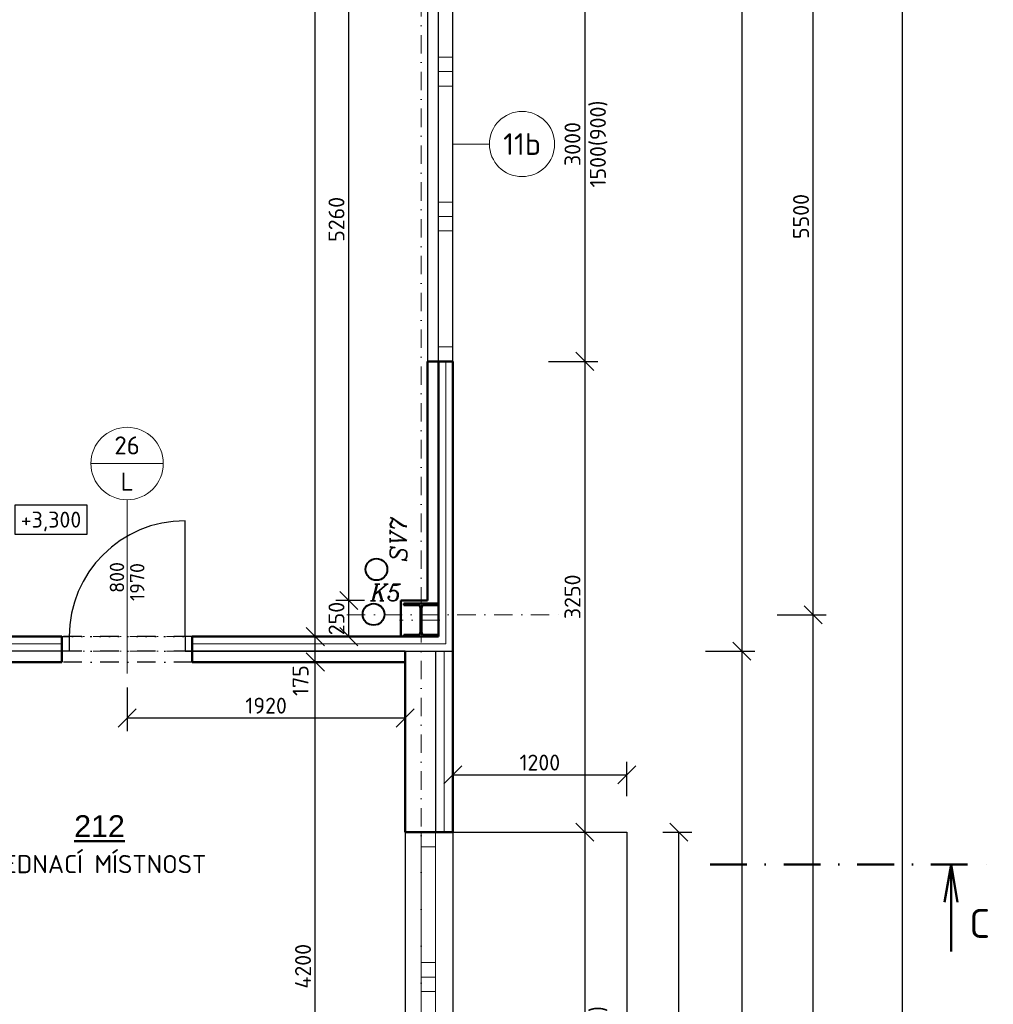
# Model space of a CAD drawing. Header units: millimetres. Extents: x -118752 to 407724, y -73278 to 155058.
# Tile 79 of 256: x 100673 to 107396, y 16631 to 23427. Entities that reach past the tile are written whole.
import ezdxf
from ezdxf.enums import TextEntityAlignment as Align

# ---------------------------------------------------------------- set-up
doc = ezdxf.new("R2010")
doc.units = ezdxf.units.MM
doc.header["$LTSCALE"] = 10
doc.linetypes.add('DASHDOT', pattern=[25.4, 12.7, -6.35, 0, -6.35])
doc.linetypes.add('DOT', pattern=[6.35, 0, -6.35])
for name, color, linetype, lineweight in [('CKBUBLINY', 1, 'Continuous', 18), ('CKBUBLINY_POPIS', 3, 'Continuous', 25), ('CKDVERE_', 7, 'Continuous', 25), ('CKDVERE_NADROVINOU', 1, 'DASHDOT', 18), ('CKDVERE_OSY', 1, 'Continuous', 18), ('CKDVERE_POPIS', 3, 'Continuous', 25), ('CKDVERE_ZARUBNE_RAM', 5, 'Continuous', 25), ('CKIZOLACE', 1, 'Continuous', 18), ('CKKOTY', 3, 'Continuous', 25), ('CKKOTY_VYS', 3, 'Continuous', 25), ('CKOKNA', 1, 'Continuous', 18), ('CKPOPIS_POHLED', 3, 'Continuous', 25), ('CKPOPISM', 6, 'Continuous', 50), ('CKPOPISM_POPIS', 3, 'Continuous', 25), ('CKRASTR', 7, 'DASHDOT', 15), ('CKREZY_OZNACENI', 4, 'DASHDOT', 50), ('CKSTENY_NADROVINOU', 7, 'DASHDOT', 25), ('CKSTENY_PODROVINOU', 7, 'Continuous', 25), ('CKSTENY_REZ', 6, 'Continuous', 50), ('CKTEXTY_MALE', 3, 'Continuous', 18), ('CSPROFILY_OSY', 1, 'DASHDOT', 18), ('CSPROFILY_REZY', 4, 'Continuous', 50), ('ZTI-DEŠŤOVÁ-KANALIZACE', 210, 'KANALIZACE', 40)]:
    doc.layers.add(name, color=color, linetype=linetype, lineweight=lineweight)
doc.layers.add('CKDVERE_DORAZ', color=7, linetype='DOT', lineweight=25, plot=False)
doc.styles.add('Arial', font='arial.ttf', dxfattribs={"width": 0.8})
doc.styles.add('KURZIVA', font='italic__.ttf')
doc.styles.get("Standard").update_dxf_attribs({"font": 'isocpeur.ttf'})
doc.linetypes.add('IZOLACE_POLYSTYREN_EXPANDOVANY', pattern='A,1,[224,CADKON.SHX,S=0.01,R=0,X=-0.5,Y=-1.74],-2', length=3)
doc.linetypes.add('IZOLACE_POLYSTYREN_PENOVY', pattern='A,0.001,[228,CADKON.SHX,S=0.1,R=0,X=0,Y=0],-2', length=2.001)
doc.linetypes.add('KANALIZACE', pattern='A,30,-3.5,["C",Standard,S=2.54,R=0,X=-3.81,Y=-1.27],-0.001', length=33.501)
doc.dimstyles.new('CADKON', dxfattribs={"dimscale": 50, "dimtxt": 2.2, "dimasz": 2.5, "dimexe": 1.8, "dimexo": 5, "dimgap": 0.6, "dimtad": 1, "dimrnd": 1, "dimtxsty": 'Standard', "dimblk1": 'OBLIQUE', "dimblk2": 'OBLIQUE', "dimsah": 1, "dimcen": 2.5, "dimadec": 1, "dimazin": 2, "dimtfac": 1, "dimtdec": 4, "dimtix": 1, "dimtmove": 2, "dimatfit": 3, "dimldrblk": 'OPEN30', "dimfxl": 5, "dimfxlon": 1, "dimtolj": 1, "dimarcsym": 0})

# ---------------------------------------------------------------- blocks, each defined once
blk = doc.blocks.new('_OBLIQUE')
at = {"color": 0, "linetype": 'ByBlock'}
blk.add_line((-0.5, -0.5), (0.5, 0.5), dxfattribs=at)
blk = doc.blocks.new('*D7910')
at = {"layer": 'CKKOTY', "color": 0, "lineweight": -2}
for p, q in [((104324.9, 21068.2), (104664.9, 21068.2)), ((104574.9, 21068.2), (104574.9, 17818.2)), ((104324.9, 17818.2), (104664.9, 17818.2))]:
    blk.add_line(p, q, dxfattribs=at)
at = {"layer": 'Defpoints', "color": 0}
for p in [(103664.4, 21068.2), (103664.4, 17818.2), (104574.9, 17818.2)]:
    blk.add_point(p, dxfattribs=at)
at = {"layer": 'CKKOTY', "color": 0, "lineweight": -2, "xscale": 125, "yscale": 125, "zscale": 125}
for p, rotation in [((104574.9, 21068.2), 90), ((104574.9, 17818.2), 270)]:
    blk.add_blockref('_OBLIQUE', p, dxfattribs=dict(at, rotation=rotation))
at = {"layer": 'CKKOTY', "color": 0, "insert": (104489.9, 19443.2), "char_height": 110, "attachment_point": 5, "rotation": 90}
blk.add_mtext('\\A1;3250', dxfattribs=at)
blk = doc.blocks.new('_Open30')
at = {"color": 0, "lineweight": -2}
for p, q in [((-1, 0.268), (0, 0)), ((0, 0), (-1, -0.268)), ((0, 0), (-1, 0))]:
    blk.add_line(p, q, dxfattribs=at)
blk = doc.blocks.new('*D7912')
at = {"layer": 'CKKOTY', "color": 0, "lineweight": -2}
for p, q in [((104324.9, 17818.2), (104664.9, 17818.2)), ((104574.9, 17818.2), (104574.9, 14818.2)), ((104324.9, 14818.2), (104664.9, 14818.2))]:
    blk.add_line(p, q, dxfattribs=at)
at = {"layer": 'Defpoints', "color": 0}
for p in [(103664.4, 17818.2), (103664.4, 14818.2), (104574.9, 14818.2)]:
    blk.add_point(p, dxfattribs=at)
at = {"layer": 'CKKOTY', "color": 0, "lineweight": -2, "xscale": 125, "yscale": 125, "zscale": 125}
for p, rotation in [((104574.9, 17818.2), 90), ((104574.9, 14818.2), 270)]:
    blk.add_blockref('_OBLIQUE', p, dxfattribs=dict(at, rotation=rotation))
at = {"layer": 'CKKOTY', "color": 0, "char_height": 110, "attachment_point": 5, "rotation": 90}
for s, insert in [('\\A1;1500(900)', (104670.9, 16318.2)), ('\\A1;3000', (104489.9, 16318.2))]:
    blk.add_mtext(s, dxfattribs=dict(at, insert=insert))
blk = doc.blocks.new('*D7913')
at = {"layer": 'CKKOTY', "color": 0, "lineweight": -2}
for p, q in [((104324.9, 24068.2), (104664.9, 24068.2)), ((104574.9, 24068.2), (104574.9, 21068.2)), ((104324.9, 21068.2), (104664.9, 21068.2))]:
    blk.add_line(p, q, dxfattribs=at)
at = {"layer": 'Defpoints', "color": 0}
for p in [(103664.4, 24068.2), (103664.4, 21068.2), (104574.9, 21068.2)]:
    blk.add_point(p, dxfattribs=at)
at = {"layer": 'CKKOTY', "color": 0, "lineweight": -2, "xscale": 125, "yscale": 125, "zscale": 125}
for p, rotation in [((104574.9, 24068.2), 90), ((104574.9, 21068.2), 270)]:
    blk.add_blockref('_OBLIQUE', p, dxfattribs=dict(at, rotation=rotation))
at = {"layer": 'CKKOTY', "color": 0, "char_height": 110, "attachment_point": 5, "rotation": 90}
for s, insert in [('\\A1;1500(900)', (104670.9, 22568.2)), ('\\A1;3000', (104489.9, 22568.2))]:
    blk.add_mtext(s, dxfattribs=dict(at, insert=insert))
blk = doc.blocks.new('*D7917')
at = {"layer": 'CKKOTY', "color": 0, "lineweight": -2}
for p, q in [((105409.2, 41568.2), (105749.2, 41568.2)), ((105659.2, 41568.2), (105659.2, 19068.2)), ((105409.2, 19068.2), (105749.2, 19068.2))]:
    blk.add_line(p, q, dxfattribs=at)
at = {"layer": 'Defpoints', "color": 0}
for p in [(103664.4, 41568.2), (103664.4, 19068.2), (105659.2, 19068.2)]:
    blk.add_point(p, dxfattribs=at)
at = {"layer": 'CKKOTY', "color": 0, "lineweight": -2, "xscale": 125, "yscale": 125, "zscale": 125}
for p, rotation in [((105659.2, 41568.2), 90), ((105659.2, 19068.2), 270)]:
    blk.add_blockref('_OBLIQUE', p, dxfattribs=dict(at, rotation=rotation))
at = {"layer": 'CKKOTY', "color": 0, "insert": (105574.2, 30318.2), "char_height": 110, "attachment_point": 5, "rotation": 90}
blk.add_mtext('\\A1;22500', dxfattribs=at)
blk = doc.blocks.new('_Open90')
at = {"color": 0, "lineweight": -2}
for p, q in [((0, 0), (-1, 0)), ((-0.5, 0.5), (0, 0)), ((0, 0), (-0.5, -0.5))]:
    blk.add_line(p, q, dxfattribs=at)
blk = doc.blocks.new('*D7918')
at = {"layer": 'CKKOTY', "color": 0, "lineweight": -2}
for p, q in [((105409.2, 19068.2), (105749.2, 19068.2)), ((105659.2, 19068.2), (105659.2, 9112.7)), ((105409.2, 9112.7), (105749.2, 9112.7))]:
    blk.add_line(p, q, dxfattribs=at)
at = {"layer": 'Defpoints', "color": 0}
for p in [(103664.4, 19068.2), (103664.4, 9112.7), (105659.2, 9112.7)]:
    blk.add_point(p, dxfattribs=at)
at = {"layer": 'CKKOTY', "color": 0, "lineweight": -2, "xscale": 125, "yscale": 125, "zscale": 125}
for p, rotation in [((105659.2, 19068.2), 90), ((105659.2, 9112.7), 270)]:
    blk.add_blockref('_OBLIQUE', p, dxfattribs=dict(at, rotation=rotation))
at = {"layer": 'CKKOTY', "color": 0, "insert": (105574.2, 14090.4), "char_height": 110, "attachment_point": 5, "rotation": 90}
blk.add_mtext('\\A1;9955', dxfattribs=at)
blk = doc.blocks.new('*D7921')
at = {"layer": 'CKKOTY', "color": 0, "lineweight": -2}
for p, q in [((105902.6, 19318.2), (106242.6, 19318.2)), ((106152.6, 13318.2), (106152.6, 19318.2)), ((105902.6, 13318.2), (106242.6, 13318.2))]:
    blk.add_line(p, q, dxfattribs=at)
at = {"layer": 'Defpoints', "color": 0}
for p in [(104444.4, 19318.2), (106152.6, 19318.2), (104444.4, 13318.2)]:
    blk.add_point(p, dxfattribs=at)
at = {"layer": 'CKKOTY', "color": 0, "lineweight": -2, "xscale": 125, "yscale": 125, "zscale": 125}
for p, rotation in [((106152.6, 19318.2), 90), ((106152.6, 13318.2), 270)]:
    blk.add_blockref('_OBLIQUE', p, dxfattribs=dict(at, rotation=rotation))
at = {"layer": 'CKKOTY', "color": 0, "insert": (106067.6, 16318.2), "char_height": 110, "attachment_point": 5, "rotation": 90}
blk.add_mtext('\\A1;6000', dxfattribs=at)
blk = doc.blocks.new('*D7922')
at = {"layer": 'CKKOTY', "color": 0, "lineweight": -2}
for p, q in [((105902.6, 24818.2), (106242.6, 24818.2)), ((106152.6, 19318.2), (106152.6, 24818.2)), ((105902.6, 19318.2), (106242.6, 19318.2))]:
    blk.add_line(p, q, dxfattribs=at)
at = {"layer": 'Defpoints', "color": 0}
for p in [(104444.4, 24818.2), (106152.6, 24818.2), (104444.4, 19318.2)]:
    blk.add_point(p, dxfattribs=at)
at = {"layer": 'CKKOTY', "color": 0, "lineweight": -2, "xscale": 125, "yscale": 125, "zscale": 125}
for p, rotation in [((106152.6, 24818.2), 90), ((106152.6, 19318.2), 270)]:
    blk.add_blockref('_OBLIQUE', p, dxfattribs=dict(at, rotation=rotation))
at = {"layer": 'CKKOTY', "color": 0, "insert": (106067.6, 22068.2), "char_height": 110, "attachment_point": 5, "rotation": 90}
blk.add_mtext('\\A1;5500', dxfattribs=at)
blk = doc.blocks.new('*D7927')
at = {"layer": 'CKKOTY', "color": 0, "lineweight": -2}
for p, q in [((106516.4, 41568.2), (106856.4, 41568.2)), ((106766.4, 41568.2), (106766.4, 9112.7)), ((106516.4, 9112.7), (106856.4, 9112.7))]:
    blk.add_line(p, q, dxfattribs=at)
at = {"layer": 'Defpoints', "color": 0}
for p in [(103664.4, 41568.2), (103664.4, 9112.7), (106766.4, 9112.7)]:
    blk.add_point(p, dxfattribs=at)
at = {"layer": 'CKKOTY', "color": 0, "lineweight": -2, "xscale": 125, "yscale": 125, "zscale": 125}
for p, rotation in [((106766.4, 41568.2), 90), ((106766.4, 9112.7), 270)]:
    blk.add_blockref('_OBLIQUE', p, dxfattribs=dict(at, rotation=rotation))
at = {"layer": 'CKKOTY', "color": 0, "insert": (106681.4, 25340.4), "char_height": 110, "attachment_point": 5, "rotation": 90}
blk.add_mtext('\\A1;32455', dxfattribs=at)
blk = doc.blocks.new('*D7959')
at = {"layer": 'CKKOTY', "color": 0, "lineweight": -2}
for p, q in [((102834.4, 18993.2), (102624.1, 18993.2)), ((102714.1, 14793.2), (102714.1, 18993.2)), ((102834.4, 14793.2), (102624.1, 14793.2))]:
    blk.add_line(p, q, dxfattribs=at)
at = {"layer": 'Defpoints', "color": 0}
for p in [(102714.1, 18993.2), (103334.4, 18993.2), (103334.4, 14793.2)]:
    blk.add_point(p, dxfattribs=at)
at = {"layer": 'CKKOTY', "color": 0, "lineweight": -2, "xscale": 125, "yscale": 125, "zscale": 125}
for p, rotation in [((102714.1, 18993.2), 90), ((102714.1, 14793.2), 270)]:
    blk.add_blockref('_OBLIQUE', p, dxfattribs=dict(at, rotation=rotation))
at = {"layer": 'CKKOTY', "color": 0, "insert": (102629.1, 16893.2), "char_height": 110, "attachment_point": 5, "rotation": 90}
blk.add_mtext('\\A1;4200', dxfattribs=at)
blk = doc.blocks.new('*D7960')
at = {"layer": 'CKKOTY', "color": 0, "lineweight": -2}
for p, q in [((102824.4, 19168.2), (102624.1, 19168.2)), ((102714.1, 18993.2), (102714.1, 19168.2)), ((102834.4, 18993.2), (102624.1, 18993.2))]:
    blk.add_line(p, q, dxfattribs=at)
at = {"layer": 'Defpoints', "color": 0}
for p in [(102714.1, 19168.2), (103324.4, 19168.2), (103334.4, 18993.2)]:
    blk.add_point(p, dxfattribs=at)
at = {"layer": 'CKKOTY', "color": 0, "lineweight": -2, "xscale": 125, "yscale": 125, "zscale": 125}
for p, rotation in [((102714.1, 19168.2), 90), ((102714.1, 18993.2), 270)]:
    blk.add_blockref('_OBLIQUE', p, dxfattribs=dict(at, rotation=rotation))
at = {"layer": 'CKKOTY', "color": 0, "insert": (102612.1, 18864.7), "char_height": 110, "attachment_point": 5, "rotation": 90}
blk.add_mtext('\\A1;175', dxfattribs=at)
blk = doc.blocks.new('*D7961')
at = {"layer": 'CKKOTY', "color": 0, "lineweight": -2}
for p, q in [((102804.4, 41393.2), (102624.1, 41393.2)), ((102714.1, 19168.2), (102714.1, 41393.2)), ((102824.4, 19168.2), (102624.1, 19168.2))]:
    blk.add_line(p, q, dxfattribs=at)
at = {"layer": 'Defpoints', "color": 0}
for p in [(102714.1, 41393.2), (103304.4, 41393.2), (103324.4, 19168.2)]:
    blk.add_point(p, dxfattribs=at)
at = {"layer": 'CKKOTY', "color": 0, "lineweight": -2, "xscale": 125, "yscale": 125, "zscale": 125}
for p, rotation in [((102714.1, 41393.2), 90), ((102714.1, 19168.2), 270)]:
    blk.add_blockref('_OBLIQUE', p, dxfattribs=dict(at, rotation=rotation))
at = {"layer": 'CKKOTY', "color": 0, "insert": (102629.1, 30280.7), "char_height": 110, "attachment_point": 5, "rotation": 90}
blk.add_mtext('\\A1;22225', dxfattribs=at)
blk = doc.blocks.new('*D8737')
at = {"layer": 'CKKOTY', "color": 0, "lineweight": -2}
for p, q in [((105114.4, 17818.2), (105314.7, 17818.2)), ((105224.7, 9112.7), (105224.7, 17818.2)), ((105114.4, 9112.7), (105314.7, 9112.7))]:
    blk.add_line(p, q, dxfattribs=at)
at = {"layer": 'Defpoints', "color": 0}
for p in [(104864.4, 17818.2), (105224.7, 17818.2), (104864.4, 9112.7)]:
    blk.add_point(p, dxfattribs=at)
at = {"layer": 'CKKOTY', "color": 0, "lineweight": -2, "xscale": 125, "yscale": 125, "zscale": 125}
for p, rotation in [((105224.7, 17818.2), 90), ((105224.7, 9112.7), 270)]:
    blk.add_blockref('_OBLIQUE', p, dxfattribs=dict(at, rotation=rotation))
at = {"layer": 'CKKOTY', "color": 0, "insert": (105139.7, 13465.4), "char_height": 110, "attachment_point": 5, "rotation": 90}
blk.add_mtext('\\A1;8705', dxfattribs=at)
blk = doc.blocks.new('*D8808')
at = {"layer": 'CKKOTY', "color": 0, "lineweight": -2}
for p, q in [((101414.4, 18818.2), (101414.4, 18516.9)), ((103334.4, 18663.2), (103334.4, 18516.9)), ((101414.4, 18606.9), (103334.4, 18606.9))]:
    blk.add_line(p, q, dxfattribs=at)
at = {"layer": 'Defpoints', "color": 0}
for p in [(101414.4, 19068.2), (103334.4, 18913.2), (103334.4, 18606.9)]:
    blk.add_point(p, dxfattribs=at)
at = {"layer": 'CKKOTY', "color": 0, "lineweight": -2, "xscale": 125, "yscale": 125, "zscale": 125, "rotation": 180}
blk.add_blockref('_OBLIQUE', (101414.4, 18606.9), dxfattribs=at)
at = {"layer": 'CKKOTY', "color": 0, "lineweight": -2, "xscale": 125, "yscale": 125, "zscale": 125}
blk.add_blockref('_OBLIQUE', (103334.4, 18606.9), dxfattribs=at)
at = {"layer": 'CKKOTY', "color": 0, "insert": (102374.4, 18691.9), "char_height": 110, "attachment_point": 5}
blk.add_mtext('\\A1;1920', dxfattribs=at)
blk = doc.blocks.new('*D8824')
at = {"layer": 'CKKOTY', "color": 0, "lineweight": -2}
for p, q in [((103054.4, 19418.2), (102855.1, 19418.2)), ((102945.1, 19168.2), (102945.1, 19418.2)), ((103054.4, 19168.2), (102855.1, 19168.2))]:
    blk.add_line(p, q, dxfattribs=at)
at = {"layer": 'Defpoints', "color": 0}
for p in [(102945.1, 19418.2), (103304.4, 19418.2), (103304.4, 19168.2)]:
    blk.add_point(p, dxfattribs=at)
at = {"layer": 'CKKOTY', "color": 0, "lineweight": -2, "xscale": 125, "yscale": 125, "zscale": 125}
for p, rotation in [((102945.1, 19418.2), 270), ((102945.1, 19168.2), 90)]:
    blk.add_blockref('_OBLIQUE', p, dxfattribs=dict(at, rotation=rotation))
at = {"layer": 'CKKOTY', "color": 0, "insert": (102860.1, 19293.2), "char_height": 110, "attachment_point": 5, "rotation": 90}
blk.add_mtext('\\A1;250', dxfattribs=at)
blk = doc.blocks.new('*D8825')
at = {"layer": 'CKKOTY', "color": 0, "lineweight": -2}
for p, q in [((103059.4, 24678.2), (102855.1, 24678.2)), ((102945.1, 19418.2), (102945.1, 24678.2)), ((103054.4, 19418.2), (102855.1, 19418.2))]:
    blk.add_line(p, q, dxfattribs=at)
at = {"layer": 'Defpoints', "color": 0}
for p in [(102945.1, 24678.2), (103309.4, 24678.2), (103304.4, 19418.2)]:
    blk.add_point(p, dxfattribs=at)
at = {"layer": 'CKKOTY', "color": 0, "lineweight": -2, "xscale": 125, "yscale": 125, "zscale": 125}
for p, rotation in [((102945.1, 24678.2), 90), ((102945.1, 19418.2), 270)]:
    blk.add_blockref('_OBLIQUE', p, dxfattribs=dict(at, rotation=rotation))
at = {"layer": 'CKKOTY', "color": 0, "insert": (102860.1, 22048.2), "char_height": 110, "attachment_point": 5, "rotation": 90}
blk.add_mtext('\\A1;5260', dxfattribs=at)
blk = doc.blocks.new('*D8840')
at = {"layer": 'CKKOTY', "color": 0, "lineweight": -2}
for p, q in [((103664.4, 18068.2), (103664.4, 18304.2)), ((104864.4, 18068.2), (104864.4, 18304.2)), ((103664.4, 18214.2), (104864.4, 18214.2))]:
    blk.add_line(p, q, dxfattribs=at)
at = {"layer": 'Defpoints', "color": 0}
for p in [(104864.4, 18214.2), (103664.4, 17818.2), (104864.4, 17818.2)]:
    blk.add_point(p, dxfattribs=at)
at = {"layer": 'CKKOTY', "color": 0, "lineweight": -2, "xscale": 125, "yscale": 125, "zscale": 125, "rotation": 180}
blk.add_blockref('_OBLIQUE', (103664.4, 18214.2), dxfattribs=at)
at = {"layer": 'CKKOTY', "color": 0, "lineweight": -2, "xscale": 125, "yscale": 125, "zscale": 125}
blk.add_blockref('_OBLIQUE', (104864.4, 18214.2), dxfattribs=at)
at = {"layer": 'CKKOTY', "color": 0, "insert": (104264.4, 18299.2), "char_height": 110, "attachment_point": 5}
blk.add_mtext('\\A1;1200', dxfattribs=at)
blk = doc.blocks.new('CK_BUBBLE_1_0_0')
at = {"color": 0, "linetype": 'ByBlock', "lineweight": -2}
blk.add_circle((0, 0), 1, dxfattribs=at)
blk = doc.blocks.new('CK_BUBBLE_2_0_0')
at = {"color": 0, "linetype": 'ByBlock', "lineweight": -2}
blk.add_line((1, 0), (-1, 0), dxfattribs=at)
blk.add_circle((0, 0), 1, dxfattribs=at)
blk = doc.blocks.new('CK_S_EXT_HEAHEA240')
for p, q in [((-120, 115), (120, 115)), ((-120, 115), (-120, 103)), ((-120, 103), (-24.75, 103)), ((-3.75, -82), (-3.75, 82)), ((3.75, -82), (3.75, 82)), ((120, 103), (24.75, 103)), ((120, 115), (120, 103)), ((-120, -115), (-120, -103)), ((-120, -103), (-24.75, -103)), ((-120, -115), (120, -115)), ((120, -103), (24.75, -103)), ((120, -115), (120, -103))]:
    blk.add_line(p, q)
for centre, start, end in [((-24.75, 82), 0, 90), ((24.75, 82), 90, 180), ((-24.75, -82), 270, 0), ((24.75, -82), 180, 270)]:
    blk.add_arc(centre, 21, start, end)
blk = doc.blocks.new('CKBL2010716103026', base_point=(101224, 16833))
blk = doc.blocks.new('*U5054')
at = {"color": 0, "linetype": 'ByBlock', "lineweight": -2}
blk.add_lwpolyline([(-5, -2), (5, -2), (5, 2), (-5, 2), (-5, -2)], dxfattribs=at)

msp = doc.modelspace()

# ---------------------------------------------------------------- linework, layer by layer
at = {"layer": 'CKBUBLINY'}
for p, q in [((103916.347, 22568.166), (103664.387, 22568.166)), ((101414.387, 20113.166), (101414.387, 20113.166))]:
    msp.add_line(p, q, dxfattribs=at)
at = {"layer": 'CKDVERE_'}
msp.add_line((101814.387, 19168.166), (101814.387, 19968.166), dxfattribs=at)
msp.add_arc((101814.387, 19168.166), 800, 90, 180, dxfattribs=at)
at = {"layer": 'CKDVERE_DORAZ'}
msp.add_line((101864.387, 19168.166), (100964.387, 19168.166), dxfattribs=at)
at = {"layer": 'CKDVERE_NADROVINOU'}
for p, q in [((101814.387, 19168.166), (101014.387, 19168.166)), ((101814.387, 19068.166), (101014.387, 19068.166))]:
    msp.add_line(p, q, dxfattribs=at)
at = {"layer": 'CKDVERE_OSY'}
msp.add_line((101414.387, 20113.166), (101414.387, 18913.166), dxfattribs=at)
at = {"layer": 'CKDVERE_ZARUBNE_RAM'}
for p, q in [((100964.387, 19168.166), (101014.387, 19168.166)), ((100964.387, 19068.166), (100964.387, 19168.166)), ((101014.387, 19168.166), (101014.387, 19068.166)), ((101864.387, 19168.166), (101814.387, 19168.166)), ((101814.387, 19168.166), (101814.387, 19068.166)), ((101864.387, 19068.166), (101864.387, 19168.166)), ((101014.387, 19068.166), (100964.387, 19068.166)), ((101814.387, 19068.166), (101864.387, 19068.166))]:
    msp.add_line(p, q, dxfattribs=at)
at = {"layer": 'CKIZOLACE', "linetype": 'IZOLACE_POLYSTYREN_PENOVY', "ltscale": 5}
for points in [[(101864.387, 19118.166), (103614.387, 19118.166), (103614.387, 21068.166)], [(100964.387, 19118.166), (99339.387, 19118.166)]]:
    msp.add_lwpolyline(points, dxfattribs=at)
at = {"layer": 'CKIZOLACE', "linetype": 'IZOLACE_POLYSTYREN_EXPANDOVANY', "ltscale": 3}
msp.add_lwpolyline([(103604.387, 19068.166), (103604.387, 17818.166)], dxfattribs=at)
at = {"layer": 'CKOKNA'}
for p, q in [((103564.387, 23168.166), (103564.387, 23968.166)), ((103664.387, 23168.166), (103664.387, 23968.166)), ((103664.387, 23168.166), (103564.387, 23168.166)), ((103564.387, 23168.166), (103564.387, 23068.166)), ((103664.387, 23168.166), (103664.387, 23068.166)), ((103664.387, 23068.166), (103564.387, 23068.166)), ((103564.387, 23068.166), (103564.387, 22968.166)), ((103664.387, 23068.166), (103664.387, 22968.166)), ((103564.387, 22168.166), (103564.387, 22968.166)), ((103664.387, 22968.166), (103564.387, 22968.166)), ((103664.387, 22168.166), (103664.387, 22968.166)), ((103664.387, 22168.166), (103564.387, 22168.166)), ((103564.387, 22168.166), (103564.387, 22068.166)), ((103664.387, 22168.166), (103664.387, 22068.166)), ((103664.387, 22068.166), (103564.387, 22068.166)), ((103564.387, 22068.166), (103564.387, 21968.166)), ((103664.387, 22068.166), (103664.387, 21968.166)), ((103564.387, 21168.166), (103564.387, 21968.166)), ((103664.387, 21968.166), (103564.387, 21968.166)), ((103664.387, 21168.166), (103664.387, 21968.166)), ((103664.387, 21168.166), (103564.387, 21168.166)), ((103564.387, 21168.166), (103564.387, 21068.166)), ((103664.387, 21168.166), (103664.387, 21068.166)), ((103664.387, 21068.166), (103564.387, 21068.166)), ((103444.387, 17718.166), (103444.387, 17818.166)), ((103544.387, 17818.166), (103444.387, 17818.166)), ((103544.387, 17718.166), (103544.387, 17818.166)), ((103444.387, 17718.166), (103444.387, 16918.166)), ((103544.387, 17718.166), (103444.387, 17718.166)), ((103544.387, 17718.166), (103544.387, 16918.166)), ((103444.387, 16818.166), (103444.387, 16918.166)), ((103544.387, 16918.166), (103444.387, 16918.166)), ((103544.387, 16818.166), (103544.387, 16918.166)), ((103544.387, 16818.166), (103444.387, 16818.166)), ((103444.387, 16718.166), (103444.387, 16818.166)), ((103544.387, 16718.166), (103544.387, 16818.166)), ((103444.387, 16718.166), (103444.387, 15918.166)), ((103544.387, 16718.166), (103444.387, 16718.166)), ((103544.387, 16718.166), (103544.387, 15918.166))]:
    msp.add_line(p, q, dxfattribs=at)
at = {"layer": 'CKRASTR'}
for p, q in [((103444.387, 6677.167), (103444.387, 42318.166)), ((102932.335, 19318.166), (104432.335, 19318.166))]:
    msp.add_line(p, q, dxfattribs=at)
at = {"layer": 'CKREZY_OZNACENI', "ltscale": 2}
msp.add_line((105440.039, 17594.578), (107395.803, 17594.578), dxfattribs=at)
at = {"layer": 'CKREZY_OZNACENI', "linetype": 'Continuous'}
for q in [(107058.131, 17336.066), (107103.714, 16994.578), (107149.296, 17336.066)]:
    msp.add_line((107103.714, 17594.578), q, dxfattribs=at)
at = {"layer": 'CKSTENY_NADROVINOU'}
for p, q in [((101864.387, 19168.166), (100964.387, 19168.166)), ((101864.387, 19068.166), (100964.387, 19068.166)), ((101864.387, 18993.166), (100964.387, 18993.166))]:
    msp.add_line(p, q, dxfattribs=at)
at = {"layer": 'CKSTENY_PODROVINOU'}
for p, q in [((103489.387, 24068.166), (103489.387, 21068.166)), ((103564.387, 21068.166), (103564.387, 24068.166)), ((103664.387, 21068.166), (103664.387, 24068.166)), ((103664.387, 21068.166), (103564.387, 21068.166)), ((103664.387, 19068.166), (103664.387, 21068.166)), ((100964.387, 19068.166), (100964.387, 19168.166)), ((101864.387, 19068.166), (101864.387, 19168.166)), ((100964.387, 19068.166), (99339.387, 19068.166)), ((100964.387, 19068.166), (99564.387, 19068.166)), ((103334.387, 19068.166), (101864.387, 19068.166)), ((101864.387, 19068.166), (103664.387, 19068.166)), ((103334.387, 19068.166), (103664.387, 19068.166)), ((103544.387, 19068.166), (103544.387, 17818.166)), ((103544.387, 19068.166), (103664.387, 19068.166)), ((103334.387, 17818.166), (103334.387, 14818.166)), ((103544.387, 17818.166), (103664.387, 17818.166)), ((103664.387, 17818.166), (103664.387, 14818.166)), ((103664.387, 17818.166), (104864.387, 17818.166)), ((104864.387, 17818.166), (104864.387, 9112.666))]:
    msp.add_line(p, q, dxfattribs=at)
at = {"layer": 'CKSTENY_REZ'}
for p, q in [((103564.387, 21068.166), (103489.387, 21068.166)), ((103489.387, 21068.166), (103489.387, 19418.166)), ((103664.387, 21068.166), (103564.387, 21068.166)), ((103564.387, 19168.166), (103564.387, 21068.166)), ((103664.387, 19068.166), (103664.387, 21068.166)), ((103489.387, 19418.166), (103304.387, 19418.166)), ((103304.387, 19418.166), (103304.387, 19168.166)), ((100964.387, 19168.166), (99339.387, 19168.166)), ((100964.387, 19068.166), (100964.387, 19168.166)), ((101864.387, 19068.166), (101864.387, 19168.166)), ((103564.387, 19168.166), (101864.387, 19168.166)), ((100964.387, 18993.166), (100964.387, 19068.166)), ((101864.387, 18993.166), (101864.387, 19068.166)), ((103334.387, 19068.166), (103334.387, 17818.166)), ((103664.387, 19068.166), (103664.387, 17818.166)), ((99564.387, 18993.166), (100964.387, 18993.166)), ((101864.387, 18993.166), (103334.387, 18993.166)), ((103664.387, 17818.166), (103334.387, 17818.166))]:
    msp.add_line(p, q, dxfattribs=at)
at = {"layer": 'CSPROFILY_OSY'}
for p, q in [((103444.387, 19428.166), (103444.387, 19158.166)), ((103574.387, 19283.166), (103294.387, 19283.166))]:
    msp.add_line(p, q, dxfattribs=at)
at = {"layer": 'ZTI-DEŠŤOVÁ-KANALIZACE'}
for centre in [(103136.309, 19632.683), (103116.309, 19322.183)]:
    msp.add_circle(centre, 75, dxfattribs=at)

# ---------------------------------------------------------------- block references
at = {"layer": 'CKBUBLINY'}
ref = msp.add_blockref('CK_BUBBLE_1_0_0', (104141.347, 22568.166), dxfattribs=dict(at, xscale=225, yscale=225, zscale=225))
ref.add_attrib('NUM1', '11b', dxfattribs={"layer": 'CKBUBLINY_POPIS', "height": 150}).set_placement((104141.347, 22568.166), align=Align.MIDDLE_CENTER)
ref = msp.add_blockref('CK_BUBBLE_2_0_0', (101414.387, 20363.166), dxfattribs=dict(at, xscale=250, yscale=250, zscale=250))
ref.add_attrib('NUM1', '26', dxfattribs={"layer": 'CKBUBLINY_POPIS', "height": 125}).set_placement((101414.387, 20425.666), align=Align.CENTER)
ref.add_attrib('NUM2', 'L', dxfattribs={"layer": 'CKBUBLINY_POPIS', "height": 125}).set_placement((101414.387, 20300.666), align=Align.TOP_CENTER)
at = {"layer": 'CKKOTY_VYS'}
ref = msp.add_blockref('*U5054', (100888.811, 19975.858), dxfattribs=dict(at, xscale=50, yscale=50, zscale=50))
ref.add_attrib('Výška', '+3,300', dxfattribs={"layer": '0', "color": 0, "linetype": 'ByBlock', "lineweight": -2, "height": 110}).set_placement((100888.811, 19975.858), align=Align.MIDDLE_CENTER)
at = {"layer": 'CKPOPISM'}
ref = msp.add_blockref('CKBL2010716103026', (101223.891, 17535.785), dxfattribs=dict(at, xscale=0.5, yscale=0.5, zscale=0.5))
ref.add_attrib('JMENO', 'JEDNACÍ MÍSTNOST', dxfattribs={"layer": 'CKPOPISM_POPIS', "height": 125}).set_placement((101223.891, 17535.785), align=Align.CENTER)
ref.add_attrib('CISLO', '%%U212', dxfattribs={"height": 150, "style": 'Arial'}).set_placement((101223.891, 17785.785), align=Align.CENTER)
at = {"layer": 'CSPROFILY_REZY', "rotation": 180}
msp.add_blockref('CK_S_EXT_HEAHEA240', (103444.387, 19283.166), dxfattribs=at)

# ---------------------------------------------------------------- texts
at = {"layer": 'CKDVERE_POPIS'}
msp.add_text('  800', height=100, rotation=90, dxfattribs=at).set_placement((101394.387, 19513.166), align=Align.CENTER)
msp.add_text(' 1970', height=100, rotation=90, dxfattribs=at).set_placement((101434.387, 19513.166), align=Align.TOP_CENTER)
at = {"layer": 'CKPOPIS_POHLED'}
msp.add_text('C', height=200, dxfattribs=at).set_placement((107302.033, 17188.757), align=Align.MIDDLE_CENTER)
at = {"layer": 'CKTEXTY_MALE', "style": 'KURZIVA'}
msp.add_text('SV7', height=115, rotation=90, dxfattribs=at).set_placement((103345.916, 19684.297))
msp.add_text('K5', height=115, dxfattribs=at).set_placement((103094.404, 19415.073))

# ---------------------------------------------------------------- dimensions: what is measured, and where the dimension line sits
at = {"layer": 'CKKOTY'}
for base, p1, p2, override, picture, middle in [((105659.156, 19068.166), (103664.387, 41568.166), (103664.387, 19068.166), {"dimscale": 50, "dimexo": 10, "dimldrblk": 'Open90'}, '*D7917', (105574.156, 30318.166)), ((106766.379, 9112.666), (103664.387, 41568.166), (103664.387, 9112.666), {"dimscale": 50, "dimexo": 10, "dimldrblk": 'Open90'}, '*D7927', (106681.379, 25340.416)), ((102714.073, 41393.166), (103324.387, 19168.166), (103304.387, 41393.166), {"dimscale": 50, "dimexo": 10, "dimtmove": 2}, '*D7961', (102629.073, 30280.666)), ((106152.628, 24818.166), (104444.387, 19318.166), (104444.387, 24818.166), {"dimscale": 50, "dimexo": 10, "dimtmove": 2}, '*D7922', (106067.628, 22068.166)), ((102945.073, 24678.166), (103304.387, 19418.166), (103309.387, 24678.166), {"dimtmove": 2}, '*D8825', (102860.073, 22048.166)), ((104574.881, 17818.166), (103664.387, 21068.166), (103664.387, 17818.166), {"dimscale": 50, "dimexo": 10, "dimtmove": 2}, '*D7910', (104489.881, 19443.166)), ((106152.628, 19318.166), (104444.387, 13318.166), (104444.387, 19318.166), {"dimscale": 50, "dimexo": 10, "dimtmove": 2}, '*D7921', (106067.628, 16318.166)), ((105659.156, 9112.666), (103664.387, 19068.166), (103664.387, 9112.666), {"dimscale": 50, "dimexo": 10, "dimtmove": 2}, '*D7918', (105574.156, 14090.416)), ((102714.073, 18993.166), (103334.387, 14793.166), (103334.387, 18993.166), {"dimscale": 50, "dimexo": 10, "dimtmove": 2}, '*D7959', (102629.073, 16893.166))]:
    dim = msp.add_linear_dim(base=base, p1=p1, p2=p2, angle=90, dimstyle='CADKON', override=override, dxfattribs=at)
    dim.commit()
    dim.dimension.update_dxf_attribs({"geometry": picture, "text_midpoint": middle})
for base, p1, p2, picture, middle in [((104574.881, 21068.166), (103664.387, 24068.166), (103664.387, 21068.166), '*D7913', (104489.881, 22568.166)), ((104574.881, 14818.166), (103664.387, 17818.166), (103664.387, 14818.166), '*D7912', (104489.881, 16318.166))]:
    dim = msp.add_linear_dim(base=base, p1=p1, p2=p2, angle=90, text='<>\\X1500(900)', dimstyle='CADKON', override={"dimscale": 50, "dimexo": 10, "dimtmove": 2}, dxfattribs=at)
    dim.commit()
    dim.dimension.update_dxf_attribs({"geometry": picture, "text_midpoint": middle})
for base, p1, p2, picture, middle in [((102945.073, 19418.166), (103304.387, 19168.166), (103304.387, 19418.166), '*D8824', (102860.073, 19293.166)), ((105224.745, 17818.166), (104864.387, 9112.666), (104864.387, 17818.166), '*D8737', (105139.745, 13465.416))]:
    dim = msp.add_linear_dim(base=base, p1=p1, p2=p2, angle=90, dimstyle='CADKON', dxfattribs=at)
    dim.commit()
    dim.dimension.update_dxf_attribs({"geometry": picture, "text_midpoint": middle})
dim = msp.add_linear_dim(base=(102714.073, 19168.166), p1=(103334.387, 18993.166), p2=(103324.387, 19168.166), angle=90, dimstyle='CADKON', override={"dimscale": 50, "dimexo": 10, "dimtmove": 2}, dxfattribs=at)
dim.commit()
dim.dimension.update_dxf_attribs({"geometry": '*D7960', "text_midpoint": (102612.077, 18864.672), "dimtype": 160})
for base, p1, p2, picture, middle in [((103334.387, 18606.862), (101414.387, 19068.166), (103334.387, 18913.166), '*D8808', (102374.387, 18691.862)), ((104864.387, 18214.202), (103664.387, 17818.166), (104864.387, 17818.166), '*D8840', (104264.387, 18299.202))]:
    dim = msp.add_linear_dim(base=base, p1=p1, p2=p2, dimstyle='CADKON', dxfattribs=at)
    dim.commit()
    dim.dimension.update_dxf_attribs({"geometry": picture, "text_midpoint": middle})

doc.saveas('drawing.dxf')
